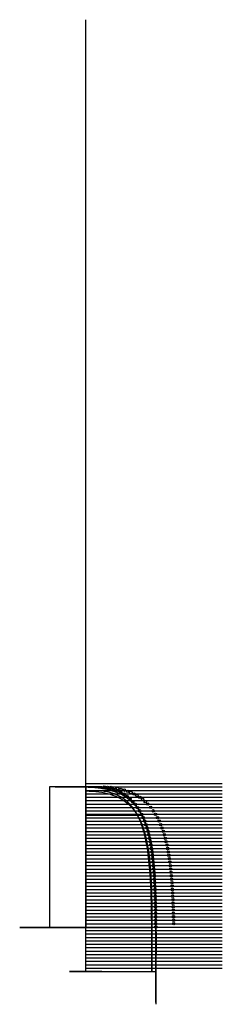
# Model space of a CAD drawing. Header units: centimetres. Extents: x -16 to 34, y -8 to 237.
import ezdxf

# ---------------------------------------------------------------- set-up
doc = ezdxf.new("R2010")
doc.units = ezdxf.units.CM
doc.header["$MEASUREMENT"] = 0
for name, color, linetype in [('VincentSheppard_ViviLampSmall v1_Sketch1', 7, 'Continuous'), ('VincentSheppard_ViviLampSmall v1_Sketch10', 7, 'Continuous'), ('VincentSheppard_ViviLampSmall v1_Sketch11', 7, 'Continuous'), ('VincentSheppard_ViviLampSmall v1_Sketch12', 7, 'Continuous'), ('VincentSheppard_ViviLampSmall v1_Sketch13', 7, 'Continuous'), ('VincentSheppard_ViviLampSmall v1_Sketch14', 7, 'Continuous'), ('VincentSheppard_ViviLampSmall v1_Sketch15', 7, 'Continuous'), ('VincentSheppard_ViviLampSmall v1_Sketch3', 7, 'Continuous'), ('VincentSheppard_ViviLampSmall v1_Sketch4', 7, 'Continuous'), ('VincentSheppard_ViviLampSmall v1_Sketch5', 7, 'Continuous'), ('VincentSheppard_ViviLampSmall v1_Sketch6', 7, 'Continuous'), ('VincentSheppard_ViviLampSmall v1_Sketch7', 7, 'Continuous'), ('VincentSheppard_ViviLampSmall v1_Sketch8', 7, 'Continuous'), ('VincentSheppard_ViviLampSmall v1_Sketch9', 7, 'Continuous')]:
    doc.layers.add(name, color=color, linetype=linetype)

msp = doc.modelspace()

# ---------------------------------------------------------------- linework, layer by layer
at = {"layer": 'VincentSheppard_ViviLampSmall v1_Sketch1'}
for p, q in [((-7.6, 46), (7.6, 46)), ((0, 0), (0, 46)), ((0, 39), (14, 39)), ((17.5, 8.16), (17.5, -8.16)), ((0, 0), (17.5, 0))]:
    msp.add_line(p, q, dxfattribs=at)
msp.add_open_spline([(0, 46), (1.03, 46), (3.02, 45.91), (5.77, 45.52), (8.95, 44.45), (12.1, 42.14), (14.44, 38.8), (15.99, 34.4), (16.91, 29.02), (17.35, 22.78), (17.5, 15.82), (17.51, 9.76), (17.5, 4.97), (17.5, 1.67), (17.5, 0)], degree=5, dxfattribs=at)
msp.add_open_spline([(0, 45), (2.32, 45), (4.36, 44.73), (6.13, 44.18), (7.71, 43.7), (9.07, 43), (10.23, 42.06), (11.4, 41.11), (12.38, 39.91), (13.18, 38.42), (13.94, 37.01), (14.54, 35.32), (14.99, 33.38), (15.73, 30.26), (16.1, 26.49), (16.29, 22.24), (16.44, 19), (16.48, 15.5), (16.49, 11.77), (16.51, 8.33), (16.5, 4.7), (16.5, 0.92), (16.5, 0.61), (16.5, 0.31), (16.5, 0)], degree=3, knots=[0, 0, 0, 0, 0.139095, 0.139095, 0.139095, 0.264075, 0.264075, 0.264075, 0.390645, 0.390645, 0.390645, 0.510997, 0.510997, 0.510997, 0.704743, 0.704743, 0.704743, 0.852372, 0.852372, 0.852372, 0.988998, 0.988998, 0.988998, 1, 1, 1, 1], dxfattribs=at)
msp.add_point((0, 0), dxfattribs=at)
at = {"layer": 'VincentSheppard_ViviLampSmall v1_Sketch10'}
for p, q in [((0, 46), (-9, 46)), ((-9, 46), (-9, 11)), ((0, 11), (0, 46)), ((-9, 11), (0, 11))]:
    msp.add_line(p, q, dxfattribs=at)
for p in [(0, 46), (0, 0)]:
    msp.add_point(p, dxfattribs=at)
at = {"layer": 'VincentSheppard_ViviLampSmall v1_Sketch11'}
for p, q in [((0, 24.71), (34, 24.71)), ((0, 11.08), (34, 11.08))]:
    msp.add_line(p, q, dxfattribs=at)
for centre in [(5.03, 45.86), (5.97, 45.67), (6.9, 45.41), (7.8, 45.08), (8.67, 44.68), (9.5, 44.21), (10.3, 43.66), (11.04, 43.05), (11.73, 42.37), (12.36, 41.64), (12.93, 40.86), (13.44, 40.05), (13.9, 39.19), (14.31, 38.34), (14.66, 37.49), (14.97, 36.64), (15.24, 35.79), (15.48, 34.93), (15.7, 34.08), (15.89, 33.23), (16.06, 32.38), (16.22, 31.53), (16.36, 30.67), (16.48, 29.82), (16.59, 28.97), (16.69, 28.12), (16.78, 27.27), (16.87, 26.42), (16.94, 25.56), (17, 24.71), (17.06, 23.86), (17.11, 23.01), (17.16, 22.16), (17.2, 21.3), (17.24, 20.45), (17.27, 19.6), (17.3, 18.75), (17.33, 17.9), (17.35, 17.05), (17.38, 16.19), (17.39, 15.34), (17.41, 14.49), (17.42, 13.64), (17.44, 12.79), (17.45, 11.93), (17.46, 11.08)]:
    msp.add_circle(centre, 0.3, dxfattribs=at)
msp.add_open_spline([(17.5, 0), (17.5, 1.62), (17.5, 4.82), (17.48, 9.44), (17.43, 15.27), (17.24, 21.97), (16.82, 27.99), (16.04, 33.27), (14.81, 37.69), (13.02, 41.18), (10.63, 43.74), (8.25, 45.07), (6.22, 45.68), (4.76, 45.92), (4, 46)], degree=5, dxfattribs=at)
msp.add_point((0, 0), dxfattribs=at)
at = {"layer": 'VincentSheppard_ViviLampSmall v1_Sketch12', "extrusion": (0, -1, 0)}
msp.add_circle((0, 0, -11), 16.42, dxfattribs=at)
at = {"layer": 'VincentSheppard_ViviLampSmall v1_Sketch12'}
msp.add_open_spline([(-8.6, 11, 14.9), (-8.56, 11, 14.93), (-8.5, 11, 14.95), (-8.4, 11, 14.98), (-8.34, 11, 14.99), (-8.19, 11, 15.01), (-8.09, 11, 15), (-7.91, 11, 14.94), (-7.82, 11, 14.89), (-7.67, 11, 14.76), (-7.61, 11, 14.69), (-7.52, 11, 14.51), (-7.49, 11, 14.42), (-7.47, 11, 14.23), (-7.48, 11, 14.13), (-7.54, 11, 13.94), (-7.59, 11, 13.85), (-7.71, 11, 13.7), (-7.78, 11, 13.64), (-7.96, 11, 13.55), (-8.05, 11, 13.52), (-8.24, 11, 13.5), (-8.34, 11, 13.5), (-8.53, 11, 13.56), (-8.62, 11, 13.6), (-8.77, 11, 13.73), (-8.84, 11, 13.8), (-8.93, 11, 13.97), (-8.96, 11, 14.06), (-8.98, 11, 14.26), (-8.98, 11, 14.36), (-8.93, 11, 14.55), (-8.88, 11, 14.63), (-8.76, 11, 14.79), (-8.69, 11, 14.85), (-8.6, 11, 14.9)], degree=3, knots=[-4.726639, -4.726639, -4.726639, -4.726639, -4.560759, -4.560759, -4.39488, -4.39488, -4.101889, -4.101889, -3.808884, -3.808884, -3.515871, -3.515871, -3.222864, -3.222864, -2.929872, -2.929872, -2.636896, -2.636896, -2.343927, -2.343927, -2.050953, -2.050953, -1.757964, -1.757964, -1.464959, -1.464959, -1.171947, -1.171947, -0.878939, -0.878939, -0.585946, -0.585946, -0.292969, -0.292969, 0, 0, 0, 0], dxfattribs=at)
msp.add_point((0, 11), dxfattribs=at)
at = {"layer": 'VincentSheppard_ViviLampSmall v1_Sketch13'}
msp.add_point((0, 0), dxfattribs=at)
at = {"layer": 'VincentSheppard_ViviLampSmall v1_Sketch14', "extrusion": (0, 1, 0)}
msp.add_circle((0, 0), 0.566, dxfattribs=at)
at = {"layer": 'VincentSheppard_ViviLampSmall v1_Sketch14'}
msp.add_point((0, 0), dxfattribs=at)
at = {"layer": 'VincentSheppard_ViviLampSmall v1_Sketch15'}
for p, q in [((0, 37.2), (0, 237.2)), ((0, 0), (0, 46))]:
    msp.add_line(p, q, dxfattribs=at)
msp.add_point((0, 0), dxfattribs=at)
at = {"layer": 'VincentSheppard_ViviLampSmall v1_Sketch3'}
for p, q in [((0, 46.86), (34, 46.86)), ((0, 46), (0, 46.86)), ((0, 46.01), (34, 46.01)), ((0, 45.15), (0, 46.01)), ((0, 45.16), (34, 45.16)), ((0, 44.3), (0, 45.16)), ((0, 44.3), (34, 44.3)), ((0, 43.44), (0, 44.3)), ((0, 43.45), (34, 43.45)), ((0, 42.59), (0, 43.45)), ((0, 42.6), (34, 42.6)), ((0, 41.74), (0, 42.6)), ((0, 41.75), (34, 41.75)), ((0, 40.89), (0, 41.75)), ((0, 40.9), (34, 40.9)), ((0, 40.04), (0, 40.9)), ((0, 40.05), (34, 40.05)), ((0, 39.19), (0, 40.05)), ((0, 39.19), (34, 39.19)), ((0, 38.33), (0, 39.19)), ((0, 38.34), (34, 38.34)), ((0, 37.48), (0, 38.34)), ((0, 37.49), (34, 37.49)), ((0, 36.63), (0, 37.49)), ((0, 36.64), (34, 36.64)), ((0, 35.78), (0, 36.64)), ((0, 35.79), (34, 35.79)), ((0, 34.93), (0, 35.79)), ((0, 34.93), (34, 34.93)), ((0, 34.07), (0, 34.93)), ((0, 34.08), (34, 34.08)), ((0, 33.22), (0, 34.08)), ((0, 33.23), (34, 33.23)), ((0, 32.37), (0, 33.23)), ((0, 32.38), (34, 32.38)), ((0, 31.52), (0, 32.38)), ((0, 31.53), (34, 31.53)), ((0, 30.67), (0, 31.53)), ((0, 30.67), (34, 30.67)), ((0, 29.81), (0, 30.67)), ((0, 29.82), (34, 29.82)), ((0, 28.96), (0, 29.82)), ((0, 28.97), (34, 28.97)), ((0, 28.11), (0, 28.97)), ((0, 28.12), (34, 28.12)), ((0, 27.26), (0, 28.12)), ((0, 27.27), (34, 27.27)), ((0, 26.41), (0, 27.27)), ((0, 26.42), (34, 26.42)), ((0, 25.56), (0, 26.42)), ((0, 25.56), (34, 25.56)), ((0, 24.7), (0, 25.56)), ((0, 24.71), (34, 24.71)), ((0, 23.85), (0, 24.71)), ((0, 23.86), (34, 23.86)), ((0, 23), (0, 23.86)), ((0, 23.01), (34, 23.01)), ((0, 22.15), (0, 23.01)), ((0, 22.16), (34, 22.16)), ((0, 21.3), (0, 22.16)), ((0, 21.3), (34, 21.3)), ((0, 20.44), (0, 21.3)), ((0, 20.45), (34, 20.45)), ((0, 19.59), (0, 20.45)), ((0, 19.6), (34, 19.6)), ((0, 18.74), (0, 19.6)), ((0, 18.75), (34, 18.75)), ((0, 17.89), (0, 18.75)), ((0, 17.9), (34, 17.9)), ((0, 17.04), (0, 17.9)), ((0, 17.05), (34, 17.05)), ((0, 16.19), (0, 17.05)), ((0, 16.19), (34, 16.19)), ((0, 15.33), (0, 16.19)), ((0, 15.34), (34, 15.34)), ((0, 14.48), (0, 15.34)), ((0, 14.49), (34, 14.49)), ((0, 13.63), (0, 14.49)), ((0, 13.64), (34, 13.64)), ((0, 12.78), (0, 13.64)), ((0, 12.79), (34, 12.79)), ((0, 11.93), (0, 12.79)), ((0, 11.93), (34, 11.93)), ((0, 11.07), (0, 11.93)), ((0, 11.08), (34, 11.08)), ((0, 10.22), (0, 11.08)), ((0, 10.23), (34, 10.23)), ((0, 9.37), (0, 10.23)), ((0, 9.38), (34, 9.38)), ((0, 8.52), (0, 9.38)), ((0, 8.53), (34, 8.53)), ((0, 7.67), (0, 8.53)), ((0, 7.67), (34, 7.67)), ((0, 6.81), (0, 7.67)), ((0, 6.82), (34, 6.82)), ((0, 5.96), (0, 6.82)), ((0, 5.97), (34, 5.97)), ((0, 5.11), (0, 5.97)), ((0, 5.12), (34, 5.12)), ((0, 4.26), (0, 5.12)), ((0, 4.27), (34, 4.27)), ((0, 3.41), (0, 4.27)), ((0, 3.42), (34, 3.42)), ((0, 2.56), (0, 3.42)), ((0, 2.56), (34, 2.56)), ((0, 1.7), (0, 2.56)), ((0, 1.71), (34, 1.71)), ((0, 0.85), (0, 1.71)), ((0, 0), (0, 0.86)), ((0, 0.86), (34, 0.86)), ((0, 0.81), (0, 0.86))]:
    msp.add_line(p, q, dxfattribs=at)
msp.add_point((0, 0), dxfattribs=at)
at = {"layer": 'VincentSheppard_ViviLampSmall v1_Sketch4', "extrusion": (0, 1, 0)}
msp.add_circle((0, 0, 46), 4, dxfattribs=at)
at = {"layer": 'VincentSheppard_ViviLampSmall v1_Sketch4'}
msp.add_point((0, 0), dxfattribs=at)
at = {"layer": 'VincentSheppard_ViviLampSmall v1_Sketch5'}
for p, q in [((0, 0), (0, 46)), ((17.5, -7.7), (17.5, 7.7))]:
    msp.add_line(p, q, dxfattribs=at)
msp.add_open_spline([(16.5, 0), (16.5, 4.29), (16.49, 8.36), (16.44, 12.17), (16.39, 16.57), (16.29, 20.64), (16.03, 24.3), (15.8, 27.6), (15.44, 30.57), (14.89, 33.13), (14.45, 35.15), (13.89, 36.91), (13.18, 38.39), (12.41, 40.01), (11.48, 41.29), (10.39, 42.29), (9.31, 43.27), (8.06, 43.98), (6.62, 44.44), (5.78, 44.72), (4.87, 44.9), (3.9, 45.01)], degree=3, knots=[0, 0, 0, 0, 0.158679, 0.158679, 0.158679, 0.341327, 0.341327, 0.341327, 0.505995, 0.505995, 0.505995, 0.636049, 0.636049, 0.636049, 0.777906, 0.777906, 0.777906, 0.917987, 0.917987, 0.917987, 1, 1, 1, 1], dxfattribs=at)
msp.add_open_spline([(17.5, 0), (17.5, 1.62), (17.5, 4.82), (17.48, 9.44), (17.43, 15.27), (17.24, 21.97), (16.82, 27.99), (16.04, 33.27), (14.81, 37.69), (13.02, 41.18), (10.63, 43.74), (8.25, 45.07), (6.22, 45.68), (4.76, 45.92), (4, 46)], degree=5, dxfattribs=at)
for p in [(14, 39), (0, 0), (17.5, 0)]:
    msp.add_point(p, dxfattribs=at)
at = {"layer": 'VincentSheppard_ViviLampSmall v1_Sketch6'}
for p, q in [((0, 46), (0, 11)), ((7.58, 45.69), (7.58, 45.69)), ((14.81, 42.34), (14.59, 42.53)), ((0, 11.08), (34, 11.08))]:
    msp.add_line(p, q, dxfattribs=at)
for centre in [(4.61, 45.99), (5.46, 45.94), (6.31, 45.87), (7.15, 45.76), (7.99, 45.62), (8.82, 45.43), (9.64, 45.21), (10.45, 44.93), (11.24, 44.62), (12.02, 44.26), (12.76, 43.85), (13.48, 43.39), (14.16, 42.89), (14.81, 42.34), (15.43, 41.75), (16.18, 40.9), (16.83, 40.05), (17.38, 39.19), (17.87, 38.34), (18.29, 37.49), (18.67, 36.64), (19, 35.79), (19.3, 34.93), (19.57, 34.08), (19.81, 33.23), (20.02, 32.38), (20.22, 31.53), (20.39, 30.67), (20.55, 29.82), (20.7, 28.97), (20.83, 28.12), (20.95, 27.27), (21.05, 26.42), (21.15, 25.56), (21.24, 24.71), (21.32, 23.86), (21.39, 23.01), (21.46, 22.16), (21.52, 21.3), (21.57, 20.45), (21.62, 19.6), (21.67, 18.75), (21.71, 17.9), (21.74, 17.05), (21.78, 16.19), (21.81, 15.34), (21.83, 14.49), (21.86, 13.64), (21.88, 12.79), (17.46, 11.08), (21.9, 11.93)]:
    msp.add_circle(centre, 0.3, dxfattribs=at)
msp.add_open_spline([(17.5, 0), (17.5, 1.62), (17.5, 4.82), (17.48, 9.44), (17.43, 15.27), (17.24, 21.97), (16.82, 27.99), (16.04, 33.27), (14.81, 37.69), (13.02, 41.18), (10.63, 43.74), (8.25, 45.07), (6.22, 45.68), (4.76, 45.92), (4, 46)], degree=5, dxfattribs=at)
for p in [(0, 46), (0, 0)]:
    msp.add_point(p, dxfattribs=at)
at = {"layer": 'VincentSheppard_ViviLampSmall v1_Sketch7', "extrusion": (0, 1, 0)}
msp.add_circle((0, 0), 4.06, dxfattribs=at)
at = {"layer": 'VincentSheppard_ViviLampSmall v1_Sketch7'}
msp.add_point((0, 0), dxfattribs=at)
at = {"layer": 'VincentSheppard_ViviLampSmall v1_Sketch8'}
msp.add_line((0, 46), (0, 11), dxfattribs=at)
for p in [(0, 46), (0, 0)]:
    msp.add_point(p, dxfattribs=at)
at = {"layer": 'VincentSheppard_ViviLampSmall v1_Sketch9'}
msp.add_point((0, 0), dxfattribs=at)

doc.saveas('drawing.dxf')
